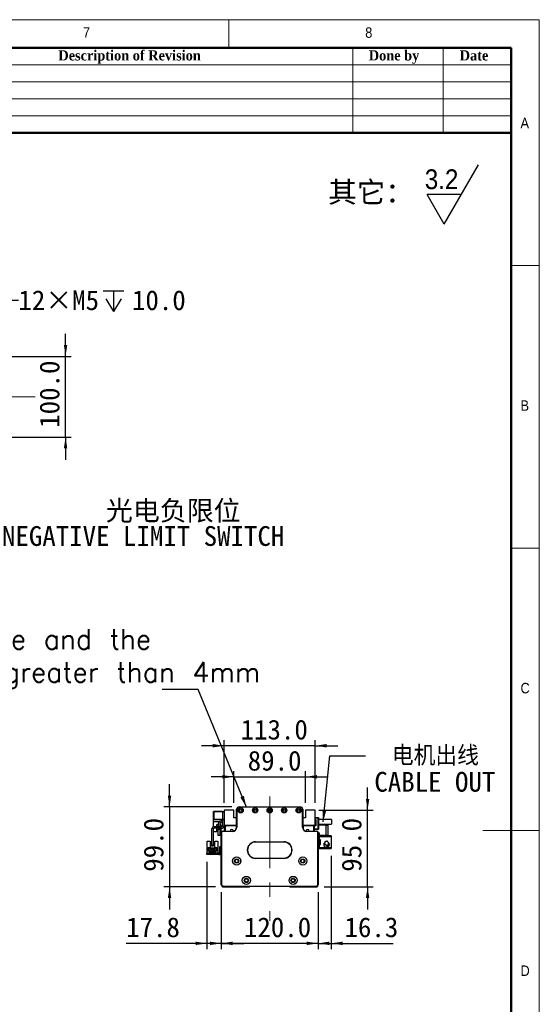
# Model space of a CAD drawing. Header units: millimetres. Extents: x 35 to 2924, y 35 to 2044.
# Tile 9 of 9: x 2261 to 2905, y 824 to 2044. Entities that reach past the tile are written whole.
import ezdxf

# ---------------------------------------------------------------- set-up
doc = ezdxf.new("R2010")
doc.units = ezdxf.units.MM
doc.header["$LTSCALE"] = 7
doc.linetypes.add('CENTERX2', pattern=[20.32, 12.7, -2.54, 2.54, -2.54])
doc.layers.add('DIMNS', color=7, linetype='Continuous')
doc.styles.add('SLDTEXTSTYLE0', font='arial.ttf', dxfattribs={"bigfont": 'bigfont'})
doc.styles.add('SLDTEXTSTYLE1', font='Gothic.ttf', dxfattribs={"width": 0.913})
doc.styles.add('SLDTEXTSTYLE10', font='txt', dxfattribs={"bigfont": 'bigfont'})
doc.styles.add('SLDTEXTSTYLE11', font='txt', dxfattribs={"bigfont": 'bigfont'})
doc.styles.add('SLDTEXTSTYLE2', font='timesbd.ttf', dxfattribs={"width": 0.933})
doc.styles.add('SLDTEXTSTYLE8', font='txt')
doc.styles.add('SLDTEXTSTYLE9', font='txt')
doc.dimstyles.new('SLDDIMSTYLE1', dxfattribs={"dimtxt": 24.5, "dimasz": 14, "dimexe": 0, "dimexo": 0.0625, "dimgap": 6.125, "dimtad": 2, "dimdec": 1, "dimrnd": 1e-09, "dimzin": 4, "dimdsep": 46, "dimtxsty": 'SLDTEXTSTYLE9', "dimsah": 1, "dimcen": 0.09, "dimadec": 0, "dimazin": 1, "dimtfac": 1, "dimtdec": 1, "dimtmove": 0, "dimatfit": 0, "dimfxl": 0, "dimfrac": 2, "dimtolj": 1, "dimtzin": 12, "dimarcsym": 0})
doc.dimstyles.new('SLDDIMSTYLE2', dxfattribs={"dimtxt": 0.18, "dimasz": 14, "dimexe": 0, "dimexo": 0.0625, "dimgap": 0, "dimtad": 0, "dimtih": 1, "dimtoh": 1, "dimdec": 0, "dimrnd": 1e-09, "dimzin": 0, "dimdsep": 46, "dimtxsty": 'Standard', "dimsah": 1, "dimcen": 0.09, "dimadec": 0, "dimazin": 0, "dimtfac": 14, "dimtdec": 0, "dimtofl": 0, "dimtmove": 0, "dimatfit": 3, "dimfxl": 0, "dimfrac": 2, "dimtolj": 1, "dimtzin": 0, "dimarcsym": 0})
doc.dimstyles.new('SLDDIMSTYLE3', dxfattribs={"dimtxt": 24.5, "dimasz": 14, "dimexe": 0, "dimexo": 0.0625, "dimgap": 6.125, "dimtad": 2, "dimdec": 1, "dimrnd": 1e-09, "dimzin": 12, "dimdsep": 46, "dimtxsty": 'SLDTEXTSTYLE9', "dimsah": 1, "dimcen": 0.09, "dimadec": 0, "dimazin": 3, "dimtfac": 1, "dimtdec": 1, "dimtmove": 0, "dimatfit": 0, "dimfxl": 0, "dimfrac": 2, "dimtolj": 1, "dimtzin": 12, "dimarcsym": 0})
doc.dimstyles.new('SLDDIMSTYLE8', dxfattribs={"dimtxt": 24.5, "dimasz": 14, "dimexe": 0, "dimexo": 0.0625, "dimgap": 6.125, "dimtad": 0, "dimtih": 1, "dimtoh": 1, "dimdec": 1, "dimrnd": 1e-09, "dimzin": 12, "dimdsep": 46, "dimtxsty": 'SLDTEXTSTYLE9', "dimsah": 1, "dimcen": 0, "dimadec": 0, "dimazin": 3, "dimtfac": 1, "dimtdec": 1, "dimtofl": 0, "dimtmove": 0, "dimatfit": 3, "dimfxl": 0, "dimfrac": 2, "dimtolj": 1, "dimtzin": 12, "dimarcsym": 0})

# ---------------------------------------------------------------- blocks, each defined once
blk = doc.blocks.new('SW_SFSYMBOL_0')
at = {"layer": 'DIMNS', "color": 0}
for p, q in [((24, -36.7), (66.4, 36.8)), ((24, -36.7), (2.8, 0)), ((45.2, 0), (2.8, 0))]:
    blk.add_line(p, q, dxfattribs=at)
at = {"layer": 'DIMNS', "color": 0, "insert": (0, 31.3), "char_height": 24.5, "attachment_point": 1, "style": 'SLDTEXTSTYLE1'}
blk.add_mtext('3.2', dxfattribs=at)
blk = doc.blocks.new('_D_6')
at = {"layer": 'DIMNS'}
for p, q in [((2510.7, 963.5), (2510.7, 892.9)), ((2630.7, 963.5), (2630.7, 892.9)), ((2510.7, 899.9), (2482.7, 899.9)), ((2630.7, 899.9), (2510.7, 899.9)), ((2630.7, 899.9), (2658.7, 899.9))]:
    blk.add_line(p, q, dxfattribs=at)
for points in [[(2510.7, 899.9), (2496.7, 902), (2496.7, 897.8)], [(2630.7, 899.9), (2644.7, 897.8), (2644.7, 902)]]:
    blk.add_solid(points, dxfattribs=at)
at = {"layer": 'DIMNS', "insert": (2538.8, 932.1), "char_height": 24.5, "attachment_point": 1, "style": 'SLDTEXTSTYLE9'}
blk.add_mtext('120.0', dxfattribs=at)
blk = doc.blocks.new('_D_7')
at = {"layer": 'DIMNS'}
for p, q in [((2492.9, 1000.9), (2492.9, 892.9)), ((2510.7, 963.5), (2510.7, 892.9)), ((2492.9, 899.9), (2392.8, 899.9)), ((2510.7, 899.9), (2492.9, 899.9)), ((2510.7, 899.9), (2538.7, 899.9))]:
    blk.add_line(p, q, dxfattribs=at)
for points in [[(2492.9, 899.9), (2478.9, 902), (2478.9, 897.8)], [(2510.7, 899.9), (2524.7, 897.8), (2524.7, 902)]]:
    blk.add_solid(points, dxfattribs=at)
at = {"layer": 'DIMNS', "insert": (2392.8, 932.1), "char_height": 24.5, "attachment_point": 1, "style": 'SLDTEXTSTYLE9'}
blk.add_mtext('17.8', dxfattribs=at)
blk = doc.blocks.new('_D_8')
at = {"layer": 'DIMNS'}
for p, q in [((2446.6, 1068.9), (2446.6, 1096.9)), ((2523.9, 1068.9), (2439.6, 1068.9)), ((2446.6, 1068.9), (2446.6, 969.9)), ((2503.4, 969.9), (2439.6, 969.9)), ((2446.6, 969.9), (2446.6, 941.9))]:
    blk.add_line(p, q, dxfattribs=at)
for points in [[(2446.6, 1068.9), (2448.7, 1082.9), (2444.5, 1082.9)], [(2446.6, 969.9), (2444.5, 955.9), (2448.7, 955.9)]]:
    blk.add_solid(points, dxfattribs=at)
at = {"layer": 'DIMNS', "insert": (2414.5, 988.6), "char_height": 24.5, "attachment_point": 1, "rotation": 90, "style": 'SLDTEXTSTYLE9'}
blk.add_mtext('99.0', dxfattribs=at)
blk = doc.blocks.new('_D_9')
at = {"layer": 'DIMNS'}
for p, q in [((2526.2, 1073.8), (2526.2, 1113.2)), ((2615.2, 1073.8), (2615.2, 1113.2)), ((2526.2, 1106.2), (2498.2, 1106.2)), ((2526.2, 1106.2), (2615.2, 1106.2)), ((2615.2, 1106.2), (2643.2, 1106.2))]:
    blk.add_line(p, q, dxfattribs=at)
for points in [[(2526.2, 1106.2), (2512.2, 1108.3), (2512.2, 1104.1)], [(2615.2, 1106.2), (2629.2, 1104.1), (2629.2, 1108.3)]]:
    blk.add_solid(points, dxfattribs=at)
at = {"layer": 'DIMNS', "insert": (2543.5, 1138.4), "char_height": 24.5, "attachment_point": 1, "style": 'SLDTEXTSTYLE9'}
blk.add_mtext('89.0', dxfattribs=at)
blk = doc.blocks.new('_D_10')
at = {"layer": 'DIMNS'}
for p, q in [((2514.2, 1073.8), (2514.2, 1151.7)), ((2627.2, 1073.8), (2627.2, 1151.7)), ((2514.2, 1144.7), (2486.2, 1144.7)), ((2627.2, 1144.7), (2514.2, 1144.7)), ((2627.2, 1144.7), (2655.2, 1144.7))]:
    blk.add_line(p, q, dxfattribs=at)
for points in [[(2514.2, 1144.7), (2500.2, 1146.8), (2500.2, 1142.6)], [(2627.2, 1144.7), (2641.2, 1142.6), (2641.2, 1146.8)]]:
    blk.add_solid(points, dxfattribs=at)
at = {"layer": 'DIMNS', "insert": (2534.7, 1176.9), "char_height": 24.5, "attachment_point": 1, "style": 'SLDTEXTSTYLE9'}
blk.add_mtext('113.0', dxfattribs=at)
blk = doc.blocks.new('_D_11')
at = {"layer": 'DIMNS'}
for p, q in [((2692.1, 1064.9), (2692.1, 1092.9)), ((2631.7, 1064.9), (2699.1, 1064.9)), ((2692.1, 969.9), (2692.1, 1064.9)), ((2638.1, 969.9), (2699.1, 969.9)), ((2692.1, 969.9), (2692.1, 941.9))]:
    blk.add_line(p, q, dxfattribs=at)
for points in [[(2692.1, 1064.9), (2694.2, 1078.9), (2690, 1078.9)], [(2692.1, 969.9), (2690, 955.9), (2694.2, 955.9)]]:
    blk.add_solid(points, dxfattribs=at)
at = {"layer": 'DIMNS', "insert": (2660, 988.6), "char_height": 24.5, "attachment_point": 1, "rotation": 90, "style": 'SLDTEXTSTYLE9'}
blk.add_mtext('95.0', dxfattribs=at)
blk = doc.blocks.new('_D_12')
at = {"layer": 'DIMNS'}
for p, q in [((2647, 1008.3), (2647, 892.9)), ((2630.7, 963.5), (2630.7, 892.9)), ((2630.7, 899.9), (2602.7, 899.9)), ((2630.7, 899.9), (2647, 899.9)), ((2647, 899.9), (2723.8, 899.9))]:
    blk.add_line(p, q, dxfattribs=at)
for points in [[(2630.7, 899.9), (2616.7, 902), (2616.7, 897.8)], [(2647, 899.9), (2661, 897.8), (2661, 902)]]:
    blk.add_solid(points, dxfattribs=at)
at = {"layer": 'DIMNS', "insert": (2663.5, 932.1), "char_height": 24.5, "attachment_point": 1, "style": 'SLDTEXTSTYLE9'}
blk.add_mtext('16.3', dxfattribs=at)
blk = doc.blocks.new('SW_NOTE_4')
at = {"layer": 'DIMNS', "color": 0, "char_height": 24.5, "attachment_point": 2}
for s, insert, style in [('电机出线', (86.5, 12.5), 'SLDTEXTSTYLE10'), ('CABLE OUT', (85.8, -19.9), 'SLDTEXTSTYLE9')]:
    blk.add_mtext(s, dxfattribs=dict(at, insert=insert, style=style))
blk = doc.blocks.new('SW_NOTE_5')
at = {"layer": 'DIMNS', "color": 0, "insert": (-802, 74.4), "char_height": 24.5, "attachment_point": 1, "style": 'SLDTEXTSTYLE10'}
blk.add_mtext('The distance between the load plate and the \\Psteel belt protection belt shall be greater than 4mm', dxfattribs=at)
blk = doc.blocks.new('_D_25')
at = {"layer": 'DIMNS'}
for p, q in [((2317.7, 1627), (2317.7, 1655)), ((2191.1, 1627), (2324.7, 1627)), ((2317.7, 1527), (2317.7, 1627)), ((2191.1, 1527), (2324.7, 1527)), ((2317.7, 1527), (2317.7, 1499))]:
    blk.add_line(p, q, dxfattribs=at)
for points in [[(2317.7, 1627), (2319.8, 1641), (2315.6, 1641)], [(2317.7, 1527), (2315.6, 1513), (2319.8, 1513)]]:
    blk.add_solid(points, dxfattribs=at)
at = {"layer": 'DIMNS', "insert": (2285.5, 1538.5), "char_height": 24.5, "attachment_point": 1, "rotation": 90, "style": 'SLDTEXTSTYLE9'}
blk.add_mtext('100.0', dxfattribs=at)
blk = doc.blocks.new('SW_SYMBOL_HOLE_DEPTH')
at = {"layer": 'DIMNS', "color": 0}
for p, q in [((0, 6125), (5600, 6125)), ((2800, 6125), (2800, 525)), ((700, 3885), (2800, 525)), ((4900, 3885), (2800, 525))]:
    blk.add_line(p, q, dxfattribs=at)
blk = doc.blocks.new('_D_27')
at = {"layer": 'DIMNS'}
for p, q in [((2183.4, 1628.7), (2231.2, 1696.4)), ((2231.2, 1696.4), (2259.2, 1696.4))]:
    blk.add_line(p, q, dxfattribs=at)
blk.add_solid([(2183.4, 1628.7), (2193.2, 1638.9), (2189.8, 1641.3)], dxfattribs=at)
at = {"layer": 'DIMNS', "xscale": 0.004592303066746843, "yscale": 0.004592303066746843, "zscale": 0.004592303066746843}
blk.add_blockref('SW_SYMBOL_HOLE_DEPTH', (2364.2, 1680.2), dxfattribs=at)
at = {"layer": 'DIMNS', "char_height": 24.5, "attachment_point": 1, "style": 'SLDTEXTSTYLE9'}
for s, insert in [('12×M5', (2259.2, 1708.8)), ('10.0', (2400, 1708.8))]:
    blk.add_mtext(s, dxfattribs=dict(at, insert=insert))
blk = doc.blocks.new('SW_NOTE_7')
at = {"layer": 'DIMNS', "color": 0, "char_height": 24.5, "attachment_point": 1}
for s, insert, style in [('{\\fMicrosoft YaHei|b0|i0|c134|p34;    光电负限位}', (99.6, 14.2), 'SLDTEXTSTYLE11'), ('NEGATIVE LIMIT SWITCH', (4, -17.3), 'SLDTEXTSTYLE8')]:
    blk.add_mtext(s, dxfattribs=dict(at, insert=insert, style=style))

msp = doc.modelspace()

# ---------------------------------------------------------------- linework, layer by layer
at = {"color": 7, "linetype": 'Continuous', "lineweight": 18}
for p, q in [((2905, 2044), (35, 2044)), ((2520, 2009), (2520, 2044)), ((2905, 35), (2905, 2044)), ((70, 2009), (2870, 2009)), ((2674, 2009), (2674, 1904)), ((2786, 2009), (2786, 1904)), ((2870, 2009), (2870, 1904)), ((2870, 2009), (2870, 70)), ((2030, 1988), (2870, 1988)), ((2030, 1967), (2870, 1967)), ((2030, 1946), (2870, 1946)), ((2030, 1925), (2870, 1925)), ((2905, 1739.5), (2870, 1739.5)), ((2870, 1389.5), (2905, 1389.5)), ((2905, 1039.5), (2835, 1039.5))]:
    msp.add_line(p, q, dxfattribs=at)
at = {"color": 7, "linetype": 'Continuous', "lineweight": 50}
for p, q in [((2870, 2009), (70, 2009)), ((2870, 2009), (2870, 70)), ((2870, 1904), (2030, 1904))]:
    msp.add_line(p, q, dxfattribs=at)
at = {"color": 7, "linetype": 'Continuous', "lineweight": 25}
for p, q in [((2501.55, 1063.43), (2501.25, 1063.13)), ((2501.55, 1063.13), (2501.25, 1063.01)), ((2501.25, 1063.01), (2501.25, 1063.13)), ((2501.25, 1053.86), (2501.25, 1063.01)), ((2501.55, 1063.43), (2501.55, 1063.13)), ((2501.55, 1063.43), (2512.25, 1063.43)), ((2501.55, 1063.13), (2501.55, 1053.73)), ((2512.25, 1063.13), (2501.55, 1063.13)), ((2512.25, 1063.43), (2514.25, 1063.43)), ((2512.25, 1062.43), (2512.25, 1063.43)), ((2514.25, 1062.43), (2512.25, 1062.43)), ((2512.25, 1062.43), (2512.25, 1053.93)), ((2526.25, 1064.93), (2514.25, 1064.93)), ((2514.25, 1064.93), (2514.25, 1046.43)), ((2526.25, 1055.43), (2526.25, 1064.93)), ((2529.75, 1065.93), (2529.75, 1066.13)), ((2529.75, 1066.13), (2529.75, 1066.13)), ((2529.75, 1065.93), (2530.05, 1065.93)), ((2529.75, 1043.93), (2529.75, 1065.93)), ((2530.05, 1065.93), (2530.05, 1043.93)), ((2532.75, 1068.93), (2532.75, 1068.63)), ((2532.75, 1068.93), (2608.75, 1068.93)), ((2608.75, 1068.63), (2532.75, 1068.63)), ((2608.75, 1068.93), (2608.75, 1068.63)), ((2611.75, 1065.93), (2611.45, 1065.93)), ((2611.45, 1043.93), (2611.45, 1065.93)), ((2611.74, 1066.13), (2611.75, 1066.13)), ((2611.75, 1066.13), (2611.75, 1065.93)), ((2611.75, 1065.93), (2611.75, 1043.93)), ((2627.25, 1064.93), (2615.25, 1064.93)), ((2615.25, 1064.93), (2615.25, 1055.43)), ((2627.25, 1046.43), (2627.25, 1064.93)), ((2500.95, 1053.43), (2512.25, 1053.43)), ((2500.95, 1050.83), (2500.95, 1053.43)), ((2500.95, 1050.83), (2508.61, 1050.83)), ((2500.95, 1044.18), (2500.95, 1050.83)), ((2501.25, 1053.73), (2501.25, 1053.86)), ((2501.55, 1053.73), (2501.25, 1053.86)), ((2501.25, 1053.73), (2501.55, 1053.43)), ((2501.55, 1053.73), (2512.25, 1053.73)), ((2501.55, 1053.73), (2501.55, 1053.43)), ((2512.25, 1053.93), (2514.25, 1053.93)), ((2512.25, 1052.93), (2512.25, 1053.93)), ((2514.25, 1052.93), (2512.25, 1052.93)), ((2512.25, 1052.93), (2512.25, 1045.93)), ((2529.75, 1055.43), (2526.25, 1055.43)), ((2615.25, 1055.43), (2611.75, 1055.43)), ((2627.25, 1055.93), (2630.95, 1055.93)), ((2630.95, 1054.93), (2627.25, 1054.93)), ((2627.25, 1053.43), (2627.75, 1053.43)), ((2627.75, 1053.43), (2627.75, 1045.43)), ((2630.95, 1054.93), (2630.95, 1055.93)), ((2630.95, 1055.93), (2631.25, 1055.63)), ((2630.95, 1041.93), (2630.95, 1054.93)), ((2631.25, 1054.81), (2630.95, 1054.93)), ((2631.25, 1055.63), (2631.25, 1054.81)), ((2631.25, 1054.81), (2631.25, 1042.06)), ((2647.25, 1053.43), (2631.25, 1053.43)), ((2647.25, 1053.43), (2647.25, 1047.43)), ((2498.75, 1040.93), (2498.75, 1021.43)), ((2500.75, 1040.93), (2500.75, 1021.43)), ((2500.95, 1037.93), (2500.95, 1041.68)), ((2505.25, 1037.93), (2500.95, 1037.93)), ((2510.75, 1044.43), (2502.25, 1044.43)), ((2510.75, 1042.43), (2502.25, 1042.43)), ((2505.25, 1046.93), (2506.75, 1046.93)), ((2505.25, 1044.43), (2505.25, 1046.93)), ((2505.25, 1037.93), (2505.25, 1042.43)), ((2506.75, 1047.45), (2506.75, 1044.43)), ((2506.75, 1042.43), (2506.75, 1041.43)), ((2506.75, 1041.43), (2508.75, 1041.43)), ((2506.75, 1033.43), (2506.75, 1041.43)), ((2508.75, 1047.43), (2508.75, 1044.43)), ((2508.75, 1046.93), (2510.25, 1046.93)), ((2508.75, 1042.43), (2508.75, 1041.43)), ((2508.75, 1041.43), (2508.75, 1033.43)), ((2510.25, 1046.93), (2510.25, 1044.43)), ((2510.25, 1042.43), (2510.25, 1037.93)), ((2510.83, 1037.93), (2510.25, 1037.93)), ((2511.05, 1037.43), (2510.75, 1037.43)), ((2510.75, 972.43), (2510.75, 1037.43)), ((2511.05, 1037.43), (2511.05, 972.56)), ((2512.25, 1038.63), (2512.25, 1038.93)), ((2512.25, 1038.93), (2524.75, 1038.93)), ((2524.75, 1038.63), (2512.25, 1038.63)), ((2514.25, 1046.43), (2529.75, 1046.43)), ((2514.25, 1046.43), (2514.25, 1045.93)), ((2514.55, 1038.93), (2514.55, 1046.43)), ((2515.25, 1045.43), (2516.25, 1046.43)), ((2515.25, 1045.43), (2515.25, 1040.43)), ((2515.25, 1040.43), (2515.25, 1038.93)), ((2515.55, 1040.13), (2515.25, 1040.43)), ((2515.55, 1040.13), (2515.55, 1038.93)), ((2515.85, 1044.38), (2516.8, 1045.33)), ((2515.85, 1038.93), (2515.85, 1044.38)), ((2529, 1045.33), (2516.8, 1045.33)), ((2524.75, 1038.63), (2524.75, 1038.93)), ((2527.17, 1046.43), (2527.38, 1046.22)), ((2529.75, 1045.93), (2528.08, 1045.93)), ((2529, 1045.33), (2529, 1041.3)), ((2529.75, 1045.33), (2529, 1045.33)), ((2530.05, 1043.93), (2529.75, 1043.93)), ((2611.75, 1043.93), (2611.45, 1043.93)), ((2611.75, 1046.43), (2627.25, 1046.43)), ((2613.41, 1045.93), (2611.75, 1045.93)), ((2612.5, 1045.33), (2611.75, 1045.33)), ((2624.7, 1045.33), (2612.5, 1045.33)), ((2612.5, 1041.3), (2612.5, 1045.33)), ((2614.32, 1046.43), (2614.11, 1046.22)), ((2616.75, 1038.93), (2629.25, 1038.93)), ((2616.75, 1038.93), (2616.75, 1038.63)), ((2629.25, 1038.63), (2616.75, 1038.63)), ((2624.7, 1045.33), (2625.65, 1044.38)), ((2626.25, 1045.43), (2625.25, 1046.43)), ((2625.65, 1038.93), (2625.65, 1044.38)), ((2626.25, 1038.93), (2626.25, 1045.43)), ((2627.75, 1045.43), (2626.25, 1045.43)), ((2626.25, 1041.93), (2630.95, 1041.93)), ((2630.95, 1040.93), (2626.25, 1040.93)), ((2627.25, 1047.43), (2627.75, 1047.43)), ((2627.75, 1046.43), (2627.25, 1046.43)), ((2629.25, 1038.93), (2629.25, 1038.63)), ((2630.45, 972.56), (2630.45, 1037.43)), ((2630.75, 1037.43), (2630.45, 1037.43)), ((2630.75, 1037.43), (2630.75, 972.43)), ((2631.25, 1042.06), (2630.95, 1041.93)), ((2630.95, 1040.93), (2630.95, 1041.93)), ((2631.25, 1041.23), (2630.95, 1040.93)), ((2631.25, 1047.43), (2647.25, 1047.43)), ((2640.65, 1046.43), (2631.25, 1046.43)), ((2631.25, 1042.06), (2631.25, 1041.23)), ((2640.65, 1033.43), (2640.65, 1046.43)), ((2640.65, 1046.43), (2642.65, 1046.43)), ((2642.65, 1046.43), (2642.65, 1033.43)), ((2493.05, 1026.68), (2496.75, 1026.68)), ((2493.05, 1017.78), (2493.05, 1026.68)), ((2496.75, 1026.68), (2496.75, 1018.28)), ((2502.75, 1018.28), (2502.75, 1026.68)), ((2502.75, 1026.68), (2506.45, 1026.68)), ((2506.45, 1026.68), (2506.45, 1017.78)), ((2508.75, 1033.43), (2506.75, 1033.43)), ((2553.25, 1025.73), (2588.25, 1025.73)), ((2553.25, 1025.73), (2553.25, 1025.43)), ((2588.25, 1025.43), (2553.25, 1025.43)), ((2588.25, 1025.73), (2588.25, 1025.43)), ((2632.65, 1036.43), (2630.75, 1036.43)), ((2632.65, 1033.43), (2632.65, 1036.43)), ((2632.65, 1033.43), (2632.65, 1032.23)), ((2640.65, 1033.43), (2632.65, 1033.43)), ((2632.65, 1028.23), (2632.65, 1032.23)), ((2632.65, 1032.23), (2647.05, 1032.23)), ((2632.65, 1028.23), (2632.65, 1027.73)), ((2633.65, 1028.23), (2632.65, 1028.23)), ((2632.65, 1027.73), (2632.65, 1022.73)), ((2633.65, 1027.73), (2632.65, 1027.73)), ((2633.65, 1022.23), (2633.65, 1028.23)), ((2638.65, 1033.43), (2638.65, 1033.23)), ((2647.05, 1033.23), (2638.65, 1033.23)), ((2642.65, 1033.43), (2640.65, 1033.43)), ((2647.05, 1033.23), (2647.05, 1032.23)), ((2647.05, 1032.23), (2647.05, 1018.23)), ((2493.05, 1011.78), (2493.05, 1017.78)), ((2493.85, 1017.78), (2493.05, 1017.78)), ((2493.85, 1017.78), (2494.35, 1018.28)), ((2496.95, 1018.28), (2494.35, 1018.28)), ((2494.75, 1017.73), (2496.95, 1017.73)), ((2494.75, 1014.28), (2494.75, 1017.73)), ((2495.55, 1014.28), (2494.75, 1014.28)), ((2495.55, 1015.93), (2503.95, 1015.93)), ((2495.55, 1014.28), (2495.55, 1015.93)), ((2495.55, 1013.23), (2495.55, 1014.28)), ((2496.75, 1013.23), (2495.55, 1013.23)), ((2497, 1014.88), (2496.5, 1014.88)), ((2496.5, 1014.88), (2496.5, 1014.38)), ((2496.5, 1014.38), (2497, 1014.38)), ((2496.75, 1012.43), (2496.75, 1013.23)), ((2502.75, 1013.23), (2496.75, 1013.23)), ((2502.75, 1012.43), (2496.75, 1012.43)), ((2496.95, 1017.73), (2496.95, 1018.28)), ((2496.95, 1018.28), (2502.55, 1018.28)), ((2497.3, 1017.73), (2496.95, 1017.73)), ((2497, 1014.38), (2497, 1014.88)), ((2497.3, 1016.63), (2497.3, 1017.73)), ((2502.2, 1016.63), (2497.3, 1016.63)), ((2499, 1014.88), (2498.5, 1014.88)), ((2498.5, 1014.88), (2498.5, 1014.38)), ((2498.5, 1014.38), (2499, 1014.38)), ((2498.75, 1021.43), (2500.75, 1021.43)), ((2498.75, 1020.43), (2498.75, 1021.43)), ((2500.75, 1020.43), (2498.75, 1020.43)), ((2498.95, 1016.63), (2498.95, 1017.23)), ((2498.95, 1017.23), (2500.55, 1017.23)), ((2499, 1014.38), (2499, 1014.88)), ((2500.5, 1014.88), (2500.5, 1014.38)), ((2501, 1014.88), (2500.5, 1014.88)), ((2500.5, 1014.38), (2501, 1014.38)), ((2500.55, 1016.63), (2500.55, 1017.23)), ((2500.75, 1021.43), (2500.75, 1020.43)), ((2501, 1014.38), (2501, 1014.88)), ((2502.2, 1017.73), (2502.2, 1016.63)), ((2502.55, 1017.73), (2502.2, 1017.73)), ((2502.5, 1014.88), (2502.5, 1014.38)), ((2503, 1014.88), (2502.5, 1014.88)), ((2502.5, 1014.38), (2503, 1014.38)), ((2502.55, 1018.28), (2502.55, 1017.73)), ((2505.15, 1018.28), (2502.55, 1018.28)), ((2502.55, 1017.73), (2504.75, 1017.73)), ((2502.75, 1013.23), (2502.75, 1012.43)), ((2503.95, 1013.23), (2502.75, 1013.23)), ((2503, 1014.38), (2503, 1014.88)), ((2503.95, 1015.93), (2503.95, 1014.28)), ((2503.95, 1014.28), (2503.95, 1013.23)), ((2504.75, 1014.28), (2503.95, 1014.28)), ((2504.75, 1017.73), (2504.75, 1014.28)), ((2505.15, 1018.28), (2505.65, 1017.78)), ((2506.45, 1017.78), (2505.65, 1017.78)), ((2506.45, 1017.78), (2506.45, 1011.78)), ((2508.75, 1018.78), (2508.75, 1019.78)), ((2508.75, 1019.78), (2510.75, 1019.78)), ((2510.75, 1018.78), (2508.75, 1018.78)), ((2508.75, 1010.78), (2508.75, 1018.78)), ((2632.65, 1022.23), (2632.65, 1022.73)), ((2632.65, 1022.73), (2633.65, 1022.73)), ((2632.65, 1018.23), (2632.65, 1022.23)), ((2632.65, 1022.23), (2633.65, 1022.23)), ((2632.65, 1018.23), (2632.65, 1017.03)), ((2647.05, 1018.23), (2632.65, 1018.23)), ((2638.65, 1017.03), (2632.65, 1017.03)), ((2638.1, 1023.03), (2638, 1022.23)), ((2638.33, 1023.67), (2638.19, 1023.35)), ((2638.21, 1023.81), (2638.24, 1023.82)), ((2638.24, 1020.64), (2638.21, 1020.65)), ((2638.24, 1023.82), (2638.62, 1024.4)), ((2638.4, 1023.74), (2638.24, 1023.82)), ((2638.36, 1023.65), (2638.24, 1023.71)), ((2638.65, 1017.23), (2647.05, 1017.23)), ((2638.65, 1017.23), (2638.65, 1017.03)), ((2643.54, 1022.79), (2643.57, 1022.81)), ((2647.05, 1018.23), (2647.05, 1017.23)), ((2492.95, 1009.78), (2492.95, 1011.78)), ((2492.95, 1011.78), (2493.95, 1011.78)), ((2493.95, 1009.78), (2492.95, 1009.78)), ((2493.95, 1011.78), (2493.95, 1009.78)), ((2507.75, 1011.78), (2493.95, 1011.78)), ((2507.75, 1009.78), (2493.95, 1009.78)), ((2507.75, 1011.78), (2507.75, 1009.78)), ((2508.75, 1010.78), (2510.75, 1010.78)), ((2508.75, 1009.78), (2508.75, 1010.78)), ((2510.75, 1009.78), (2508.75, 1009.78)), ((2553.25, 1005.43), (2588.25, 1005.43)), ((2553.25, 1005.43), (2553.25, 1005.13)), ((2588.25, 1005.13), (2553.25, 1005.13)), ((2588.25, 1005.43), (2588.25, 1005.13)), ((2511.05, 972.56), (2510.75, 972.43)), ((2512.75, 970.43), (2510.75, 972.43)), ((2511.05, 972.56), (2512.87, 970.73)), ((2511.25, 971.93), (2511.25, 970.93)), ((2511.25, 970.93), (2512.25, 969.93)), ((2512.25, 969.93), (2545.75, 969.93)), ((2512.87, 970.73), (2512.75, 970.43)), ((2628.75, 970.43), (2512.75, 970.43)), ((2512.87, 970.73), (2628.62, 970.73)), ((2545.75, 969.93), (2546.25, 970.43)), ((2595.25, 970.43), (2595.75, 969.93)), ((2595.75, 969.93), (2629.25, 969.93)), ((2628.62, 970.73), (2630.45, 972.56)), ((2628.62, 970.73), (2628.75, 970.43)), ((2630.75, 972.43), (2628.75, 970.43)), ((2629.25, 969.93), (2630.25, 970.93)), ((2630.25, 970.93), (2630.25, 971.93)), ((2630.45, 972.56), (2630.75, 972.43))]:
    msp.add_line(p, q, dxfattribs=at)
at = {"color": 7, "linetype": 'Continuous', "lineweight": 25, "flags": 128}
for points in [[(2563.6, 1025.43), (2563.25, 1025.38), (2562.9, 1025.43)], [(2578.6, 1025.43), (2578.25, 1025.38), (2577.9, 1025.43)], [(2507.75, 1009.78), (2508.33, 1009.84), (2508.75, 1009.95)]]:
    msp.add_lwpolyline(points, dxfattribs=at)
at = {"color": 7, "linetype": 'Continuous', "lineweight": 25}
for centre, radius in [((2534.75, 1064.68), 3.25), ((2534.75, 1064.68), 3), ((2534.75, 1064.68), 1.6), ((2534.75, 1064.68), 1.25), ((2552.75, 1064.68), 3.25), ((2552.75, 1064.68), 3), ((2552.75, 1064.68), 1.6), ((2552.75, 1064.68), 1.25), ((2570.75, 1064.68), 3.25), ((2570.75, 1064.68), 3), ((2570.75, 1064.68), 1.6), ((2570.75, 1064.68), 1.25), ((2588.75, 1064.68), 3.25), ((2588.75, 1064.68), 3), ((2588.75, 1064.68), 1.6), ((2588.75, 1064.68), 1.25), ((2606.75, 1064.68), 3.25), ((2606.75, 1064.68), 3), ((2606.75, 1064.68), 1.6), ((2606.75, 1064.68), 1.25), ((2529.75, 1001.92), 5.03), ((2529.75, 1001.92), 5), ((2529.75, 1001.92), 2.65), ((2529.75, 1001.92), 2.1), ((2611.75, 1001.92), 5.03), ((2611.75, 1001.92), 5), ((2611.75, 1001.92), 2.65), ((2611.75, 1001.92), 2.1), ((2541.75, 977.89), 5.03), ((2541.75, 977.89), 5), ((2541.75, 977.89), 2.65), ((2541.75, 977.89), 2.1), ((2599.75, 977.89), 5.03), ((2599.75, 977.89), 5), ((2599.75, 977.89), 2.65), ((2599.75, 977.89), 2.1)]:
    msp.add_circle(centre, radius, dxfattribs=at)
for centre, radius, start, end in [((2532.75, 1065.93), 3, 90, 180), ((2532.75, 1065.93), 2.7, 90, 180), ((2608.75, 1065.93), 3, 0, 90), ((2608.75, 1065.93), 2.7, 0, 90), ((2510.75, 1047.45), 4, 94.78019, 180), ((2510.75, 1047.43), 2, 94.78019, 180), ((2510.25, 1053.43), 2, 274.78019, 0), ((2510.25, 1053.41), 4, 274.78019, 300), ((2502.25, 1040.93), 3.5, 90, 180), ((2502.25, 1040.93), 1.5, 90, 180), ((2510.75, 1045.93), 3.5, 270, 0), ((2510.75, 1045.93), 1.5, 270, 0), ((2512.25, 1037.43), 1.5, 90, 180), ((2512.25, 1037.43), 1.2, 90, 180), ((2523.75, 1038.93), 2, 90, 180), ((2523.75, 1038.93), 2, 2.88033, 90), ((2524.75, 1043.93), 5.3, 270, 0), ((2524.75, 1043.93), 5, 270, 0), ((2528.08, 1046.93), 1, 224.99989, 270), ((2616.75, 1043.93), 5.3, 180, 270), ((2616.75, 1043.93), 5, 180, 270), ((2613.41, 1046.93), 1, 270, 315.00006), ((2617.75, 1038.93), 2, 90, 177.11965), ((2617.75, 1038.93), 2, 0, 90), ((2629.25, 1037.43), 1.5, 0, 90), ((2629.25, 1037.43), 1.2, 0, 90), ((2553.25, 1015.43), 10.3, 90, 270), ((2553.25, 1015.43), 10, 90, 270), ((2588.25, 1015.43), 10.3, 270, 90), ((2588.25, 1015.43), 10, 270, 90), ((2641.25, 1022.23), 3.4, 207.88541, 44.31348), ((2641.25, 1022.23), 3.45, 0, 47.89891), ((2507.75, 1012.78), 1, 270, 0), ((2641.25, 1022.23), 3.45, 237.57421, 0), ((2641.25, 1022.23), 2.5, 274.06825, 11.05475), ((2641.25, 1022.23), 2.6, 277.27427, 10.90897)]:
    msp.add_arc(centre, radius, start, end, dxfattribs=at)
for points, knots in [([(2639.07, 1025.16), (2638.89, 1024.8), (2638.56, 1024.14), (2638.1, 1023.08), (2637.88, 1022.26), (2637.82, 1021.59), (2637.93, 1021.03), (2638.15, 1020.43), (2638.6, 1019.83), (2639.29, 1019.39), (2640.01, 1019.16), (2640.77, 1019.15), (2641.48, 1019.39), (2641.66, 1019.51), (2641.62, 1019.55), (2641.6, 1019.56)], [0, 0, 0, 0, 0.1800959, 0.3300055, 0.4496465, 0.5397486, 0.574627, 0.6053243, 0.6784027, 0.7214104, 0.761986, 0.8291657, 0.8886692, 0.9606029, 1, 1, 1, 1]), ([(2642.64, 1026), (2642.88, 1025.77), (2643.38, 1025.31), (2643.79, 1024.39), (2643.83, 1023.47), (2643.55, 1022.68), (2643.04, 1022.06), (2642.35, 1021.65), (2641.54, 1021.48), (2640.7, 1021.59), (2639.92, 1021.96), (2639.3, 1022.56), (2638.91, 1023.32), (2638.82, 1024.17), (2638.93, 1024.93), (2639.27, 1025.52), (2639.8, 1025.94), (2640.53, 1026.19), (2641.28, 1026.26), (2641.82, 1026.29), (2642.08, 1026.28), (2642.17, 1026.28), (2642.19, 1026.27), (2642.26, 1026.24), (2642.42, 1026.15), (2642.55, 1026.05), (2642.64, 1026)], [0, 0, 0, 0, 0.0648173, 0.1297797, 0.1897324, 0.2426195, 0.2944128, 0.3462429, 0.3987245, 0.4521996, 0.5066014, 0.5614524, 0.6160524, 0.669773, 0.7270685, 0.765376, 0.8036919, 0.8589093, 0.9142295, 0.9495545, 0.9640014, 0.9648514, 0.9657593, 0.9687106, 0.9805282, 1, 1, 1, 1]), ([(2643.47, 1021.09), (2643.57, 1021.34), (2643.77, 1021.81), (2643.81, 1022.32), (2643.72, 1022.62), (2643.7, 1022.71)], [0, 0, 0, 0, 0.4359757, 0.8267395, 1, 1, 1, 1])]:
    msp.add_open_spline(points, degree=3, knots=knots, dxfattribs=at)
at = {"layer": 'DIMNS', "linetype": 'CENTERX2', "lineweight": 18}
for p, q in [((2280.14, 1576.98), (299.24, 1576.98)), ((2570.75, 1081.88), (2570.75, 927.98))]:
    msp.add_line(p, q, dxfattribs=at)

# ---------------------------------------------------------------- block references
at = {"layer": 'DIMNS'}
for name, p in [('SW_SFSYMBOL_0', (2763.05, 1827.32)), ('SW_NOTE_7', (2234.88, 1434)), ('SW_NOTE_5', (2437.58, 1214.55)), ('SW_NOTE_4', (2689.68, 1132.14))]:
    msp.add_blockref(name, p, dxfattribs=at)

# ---------------------------------------------------------------- texts
at = {"color": 7, "linetype": 'Continuous', "lineweight": 0}
for s, insert, char_height, attachment_point, style in [('7', (2339.17, 2034.52), 12.96, 1, 'SLDTEXTSTYLE1'), ('8', (2689.17, 2034.52), 12.96, 1, 'SLDTEXTSTYLE1'), ('Description of Revision', (2397.01, 2006.1), 12.6, 2, 'SLDTEXTSTYLE2'), ('Done by', (2724.88, 2006.1), 12.6, 2, 'SLDTEXTSTYLE2'), ('Date', (2824, 2006.1), 12.6, 2, 'SLDTEXTSTYLE2'), ('A', (2881.67, 1922.52), 12.96, 1, 'SLDTEXTSTYLE1'), ('B', (2881.67, 1572.52), 12.96, 1, 'SLDTEXTSTYLE1'), ('C', (2881.67, 1222.52), 12.96, 1, 'SLDTEXTSTYLE1'), ('D', (2881.67, 872.52), 12.96, 1, 'SLDTEXTSTYLE1')]:
    msp.add_mtext(s, dxfattribs=dict(at, insert=insert, char_height=char_height, attachment_point=attachment_point, style=style))
at = {"layer": 'DIMNS', "insert": (2643.32, 1843.39), "char_height": 25.929, "attachment_point": 1, "style": 'SLDTEXTSTYLE0'}
msp.add_mtext('其它：', dxfattribs=at)

# ---------------------------------------------------------------- dimensions: what is measured, and where the dimension line sits
at = {"layer": 'DIMNS'}
dim = msp.add_radius_dim(center=(2182.19, 1626.98), mpoint=(2183.4, 1628.7), text='12×M5{\\fGDT;x}10.0', dimstyle='SLDDIMSTYLE8', override={"dimpost": '<>'}, dxfattribs=at)
dim.commit()
dim.dimension.update_dxf_attribs({"geometry": '_D_27', "text_midpoint": (2359.79, 1696.41), "dimtype": 164})
for base, p1, p2, picture, middle in [((2317.69, 1626.98), (2182.19, 1526.98), (2182.19, 1626.98), '_D_25', (2317.69, 1577.5)), ((2446.6, 969.93), (2532.75, 1068.93), (2512.25, 969.93), '_D_8', (2446.6, 1018.77)), ((2692.14, 1064.93), (2629.25, 969.93), (2622.85, 1064.93), '_D_11', (2692.14, 1018.77))]:
    dim = msp.add_linear_dim(base=base, p1=p1, p2=p2, angle=90, dimstyle='SLDDIMSTYLE1', dxfattribs=at)
    dim.commit()
    dim.dimension.update_dxf_attribs({"geometry": picture, "text_midpoint": middle, "dimtype": 160})
for base, p1, p2, dimstyle, picture, middle in [((2514.25, 1144.74), (2627.25, 1064.93), (2514.25, 1064.93), 'SLDDIMSTYLE1', '_D_10', (2573.72, 1144.74)), ((2615.25, 1106.21), (2526.25, 1064.93), (2615.25, 1064.93), 'SLDDIMSTYLE1', '_D_9', (2573.72, 1106.21)), ((2647.05, 899.93), (2630.75, 972.43), (2647.05, 1017.23), 'SLDDIMSTYLE3', '_D_12', (2693.65, 899.93)), ((2492.95, 899.93), (2510.75, 972.43), (2492.95, 1009.78), 'SLDDIMSTYLE3', '_D_7', (2422.97, 899.93)), ((2510.75, 899.93), (2630.75, 972.43), (2510.75, 972.43), 'SLDDIMSTYLE1', '_D_6', (2577.88, 899.93))]:
    dim = msp.add_linear_dim(base=base, p1=p1, p2=p2, dimstyle=dimstyle, dxfattribs=at)
    dim.commit()
    dim.dimension.update_dxf_attribs({"geometry": picture, "text_midpoint": middle, "dimtype": 160})

# ---------------------------------------------------------------- leaders
for points in [[(2541.87, 1068.63), (2482.03, 1214.55), (2437.58, 1214.55)], [(2637.02, 1050.38), (2645.23, 1132.14), (2689.68, 1132.14)]]:
    msp.add_leader(points, dimstyle='SLDDIMSTYLE2', dxfattribs=at)

doc.saveas('drawing.dxf')
